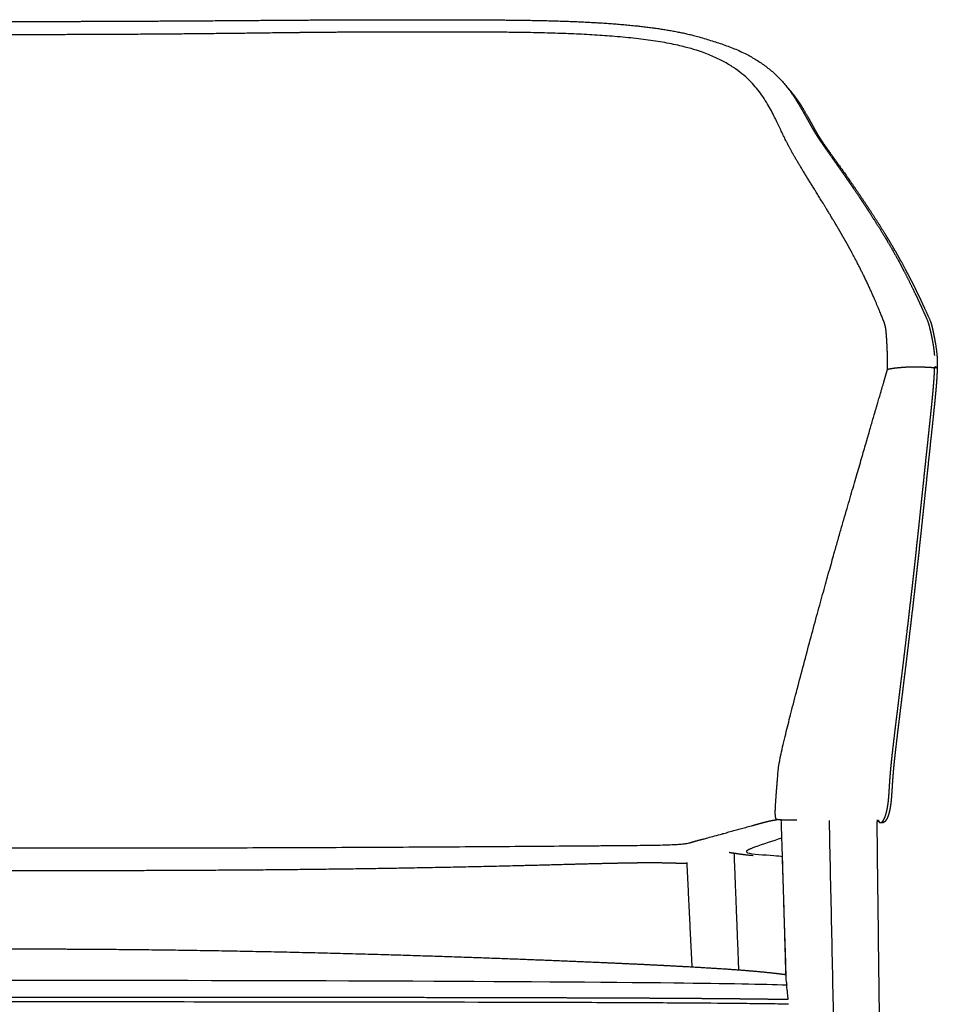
# Model space of a CAD drawing. Header units: millimetres. Extents: x -724 to 778, y 780 to 2678.
# Tile 8 of 8: x 491 to 778, y 2371 to 2678. Entities that reach past the tile are written whole.
import ezdxf

# ---------------------------------------------------------------- set-up
doc = ezdxf.new("R2010")
doc.units = ezdxf.units.MM
doc.header["$MEASUREMENT"] = 0
doc.layers.add('2DVýkres$viditelné$tečné', color=7, linetype='Continuous', true_color=0x000000)
doc.layers.add('2DVýkres$viditelné$čáry', color=7, linetype='Continuous', true_color=0x000000)

msp = doc.modelspace()

# ---------------------------------------------------------------- linework, layer by layer
at = {"layer": '2DVýkres$viditelné$tečné'}
for points, weights, knots in [([(762.28, 2569.2), (762.28, 2570.04), (762.28, 2570.88), (762.27, 2571.78), (762.25, 2572.74), (762.23, 2573.7), (762.2, 2574.66), (762.12, 2576.73), (762.02, 2578.56), (761.92, 2579.86), (761.72, 2582.47), (761.54, 2582.97), (760.99, 2584.4), (759.87, 2587.24), (757.2, 2593.77), (753.88, 2600.38), (747.26, 2613.62), (738.05, 2627.23), (733.05, 2635.92), (731.8, 2638.09), (730.81, 2639.96), (729.75, 2642.17), (728.69, 2644.38), (727.56, 2646.95), (725.84, 2650.13), (722.4, 2656.51), (716.61, 2665.39), (698.99, 2669.89), (681.36, 2674.39), (651.88, 2674.52), (626.6, 2674.54), (613.96, 2674.56), (602.37, 2674.54), (592.38, 2674.48), (582.4, 2674.42), (574.03, 2674.31), (566.23, 2674.21), (535.05, 2673.82), (513.06, 2673.72), (491.08, 2673.72), (469.09, 2673.72), (447.11, 2673.82), (415.92, 2674.21), (408.13, 2674.31), (399.75, 2674.42), (389.77, 2674.48), (379.79, 2674.54), (368.2, 2674.56), (355.55, 2674.54), (330.27, 2674.52), (300.8, 2674.39), (283.17, 2669.89), (265.54, 2665.39), (259.76, 2656.51), (256.32, 2650.13), (254.6, 2646.95), (253.46, 2644.38), (252.4, 2642.17), (251.34, 2639.96), (250.36, 2638.09), (249.11, 2635.92), (244.1, 2627.23), (234.9, 2613.62), (228.27, 2600.38), (224.96, 2593.77), (222.29, 2587.24), (221.17, 2584.4), (220.61, 2582.97), (220.44, 2582.47), (220.24, 2579.86), (220.14, 2578.56), (220.03, 2576.73), (219.96, 2574.65), (219.93, 2573.7), (219.9, 2572.74), (219.89, 2571.77), (219.88, 2570.88), (219.88, 2570.04), (219.87, 2569.2)], [1, 0.997773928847, 1.00265929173, 1.00508531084, 1.00504818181, 1.00504818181, 1.00508531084, 1.00009947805, 1.00009947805, 1.00009947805, 1.00009947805, 1.00009947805, 1.00009947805, 1.00009947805, 1.00009947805, 1.00009947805, 1.00009947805, 1.00009947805, 1.00009947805, 1.00009947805, 1.00009947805, 1.00009947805, 1.00009947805, 1.00009947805, 1.00009947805, 1.00009947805, 1.00009947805, 1.00009947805, 1.00009947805, 1.00009947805, 1.00009947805, 1.00009947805, 1.00009947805, 1.00009947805, 1.00009947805, 1.00009947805, 1.00009947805, 1.00009947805, 1.00009947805, 1.00009947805, 1.00009947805, 1.00009947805, 1.00009947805, 1.00009947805, 1.00009947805, 1.00009947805, 1.00009947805, 1.00009947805, 1.00009947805, 1.00009947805, 1.00009947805, 1.00009947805, 1.00009947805, 1.00009947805, 1.00009947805, 1.00009947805, 1.00009947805, 1.00009947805, 1.00009947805, 1.00009947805, 1.00009947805, 1.00009947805, 1.00009947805, 1.00009947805, 1.00009947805, 1.00009947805, 1.00009947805, 1.00009947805, 1.00009947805, 1.00009947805, 1.00009947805, 1.00009947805, 1.00511200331, 1.00507684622, 1.00507684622, 1.00511200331, 1.00267875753, 0.997775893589, 0.99999090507], [-1416.720918, -1416.720918, -1416.720918, -1416.720918, -1407.866412, -1407.866412, -1407.866412, -1404.985635, -1404.985635, -1404.985635, -1387.276623, -1387.276623, -1387.276623, -1351.8586, -1351.8586, -1351.8586, -1281.022554, -1281.022554, -1281.022554, -1139.350463, -1139.350463, -1139.350463, -1103.93244, -1103.93244, -1103.93244, -1068.514417, -1068.514417, -1068.514417, -997.678371, -997.678371, -997.678371, -926.842325, -926.842325, -926.842325, -891.424302, -891.424302, -891.424302, -856.006279, -856.006279, -856.006279, -714.334187, -714.334187, -714.334187, -572.662095, -572.662095, -572.662095, -537.244073, -537.244073, -537.244073, -501.82605, -501.82605, -501.82605, -430.990004, -430.990004, -430.990004, -360.153958, -360.153958, -360.153958, -324.735935, -324.735935, -324.735935, -289.317912, -289.317912, -289.317912, -147.64582, -147.64582, -147.64582, -76.809774, -76.809774, -76.809774, -41.391751, -41.391751, -41.391751, -23.68274, -23.68274, -23.68274, -20.801901, -20.801901, -20.801901, -11.947395, -11.947395, -11.947395, -11.947395]), ([(727.68, 2428.5), (727.51, 2428.62), (727.37, 2428.78), (727.29, 2429.17), (727.21, 2429.56), (727.18, 2430.18), (727.19, 2431.07), (727.21, 2432.9), (727.48, 2436.42), (728.02, 2442.95), (728.16, 2444.59), (728.32, 2446.41), (730.12, 2453.9), (731.93, 2461.39), (735.39, 2474.56), (738.45, 2485.9), (744.57, 2508.58), (749.09, 2523.95), (752.46, 2535.53), (755.84, 2547.11), (758.07, 2554.89), (759.53, 2559.85), (760.24, 2562.29), (760.81, 2564.24), (761.25, 2565.73), (761.68, 2567.23), (761.99, 2568.28), (762.28, 2569.2)], [1, 1.00449631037, 1.02046653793, 1.02749154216, 1.03451654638, 1.03259632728, 1.02173088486, 1, 1, 1, 1, 1, 1, 1, 1, 1, 1, 1, 1, 1, 1, 1.01084114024, 1.01626171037, 1.01701569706, 1.01310310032, 1.00919050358, 1.00061132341, 1], [-291.807836, -291.807836, -291.807836, -291.807836, -255.331857, -255.331857, -255.331857, -218.855877, -218.855877, -218.855877, -145.903918, -145.903918, -145.903918, -127.665928, -127.665928, -127.665928, -109.427939, -109.427939, -109.427939, -72.951959, -72.951959, -72.951959, -36.47598, -36.47598, -36.47598, -18.23799, -18.23799, -18.23799, 0, 0, 0, 0]), ([(759.84, 2427.56), (760.09, 2427.49), (760.38, 2427.58), (760.65, 2427.87), (760.91, 2428.14), (761.15, 2428.57), (761.36, 2429.06), (761.58, 2429.57), (761.77, 2430.15), (761.92, 2430.76), (762.08, 2431.39), (762.21, 2432.03), (762.32, 2432.67), (762.42, 2433.31), (762.5, 2433.96), (762.57, 2434.62), (762.63, 2435.26), (762.69, 2435.91), (762.73, 2436.56), (762.78, 2437.35), (762.83, 2438.12), (762.88, 2438.89), (762.91, 2439.51), (762.95, 2440.13), (763, 2440.75), (763.05, 2441.54), (763.11, 2442.33), (763.18, 2443.12), (763.27, 2444.18), (763.37, 2445.24), (763.48, 2446.31), (763.65, 2448.04), (763.85, 2449.76), (764.05, 2451.48), (764.34, 2453.95), (764.63, 2456.42), (764.93, 2458.88), (765.24, 2461.35), (765.54, 2463.81), (765.84, 2466.28), (766.14, 2468.74), (766.44, 2471.21), (766.75, 2473.67), (767.05, 2476.14), (767.35, 2478.6), (767.65, 2481.07), (767.94, 2483.52), (768.23, 2485.96), (768.52, 2488.41), (769.1, 2493.32), (769.67, 2498.23), (770.22, 2503.14), (770.77, 2508.06), (771.31, 2512.98), (771.84, 2517.9), (772.1, 2520.35), (772.36, 2522.81), (772.61, 2525.26), (772.87, 2527.71), (773.13, 2530.17), (773.39, 2532.62), (773.9, 2537.53), (774.42, 2542.43), (774.95, 2547.34), (775.21, 2549.79), (775.47, 2552.24), (775.73, 2554.7), (775.88, 2556.07), (776.02, 2557.44), (776.16, 2558.81), (776.28, 2560.05), (776.4, 2561.29), (776.51, 2562.53), (776.57, 2563.15), (776.62, 2563.76), (776.67, 2564.37), (776.72, 2564.99), (776.77, 2565.6), (776.81, 2566.21), (776.89, 2567.43), (776.95, 2568.64), (776.96, 2569.8)], [1, 1, 1, 1, 1, 1, 1, 1, 1, 1, 0.999337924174, 0.999337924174, 1, 0.999693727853, 0.999693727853, 1, 0.999908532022, 0.999908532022, 1, 1, 1, 1, 0.999993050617, 0.999993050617, 1, 0.999986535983, 0.999986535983, 1, 0.999975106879, 0.999975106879, 1, 1, 1, 1, 0.99999819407, 0.99999819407, 1, 0.99999991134, 0.99999991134, 1, 0.999999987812, 0.999999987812, 1, 0.999999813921, 0.999999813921, 1, 0.999999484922, 0.999999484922, 1, 0.999997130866, 0.999997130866, 1, 0.999997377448, 0.999997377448, 1, 0.999999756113, 0.999999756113, 1, 0.999999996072, 0.999999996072, 1, 0.999999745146, 0.999999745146, 1, 0.999999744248, 0.999999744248, 1, 0.999997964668, 0.999997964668, 1, 0.99999308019, 0.99999308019, 1, 0.999994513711, 0.999994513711, 1, 0.999979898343, 0.999979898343, 1, 1, 1, 1], [-146.011166, -146.011166, -146.011166, -146.011166, -144.106894, -144.106894, -144.106894, -142.358711, -142.358711, -142.358711, -140.566574, -140.566574, -140.566574, -138.617101, -138.617101, -138.617101, -136.651809, -136.651809, -136.651809, -134.705738, -134.705738, -134.705738, -132.349654, -132.349654, -132.349654, -130.49477, -130.49477, -130.49477, -128.117455, -128.117455, -128.117455, -124.91256, -124.91256, -124.91256, -119.693734, -119.693734, -119.693734, -112.244013, -112.244013, -112.244013, -104.791191, -104.791191, -104.791191, -97.340114, -97.340114, -97.340114, -89.890326, -89.890326, -89.890326, -82.49492, -82.49492, -82.49492, -67.670558, -67.670558, -67.670558, -52.827101, -52.827101, -52.827101, -45.41996, -45.41996, -45.41996, -38.021095, -38.021095, -38.021095, -23.222126, -23.222126, -23.222126, -15.81971, -15.81971, -15.81971, -11.681126, -11.681126, -11.681126, -7.944537, -7.944537, -7.944537, -6.097446, -6.097446, -6.097446, -4.252102, -4.252102, -4.252102, -0.531307, -0.531307, -0.531307, -0.531307]), ([(762.28, 2569.2), (762.86, 2569.35), (763.47, 2569.46), (764.06, 2569.54), (764.66, 2569.63), (765.26, 2569.69), (765.86, 2569.74), (767.09, 2569.85), (768.53, 2569.95), (769.77, 2569.97), (771.01, 2569.99), (772.05, 2569.94), (773.47, 2569.91), (774.18, 2569.9), (774.98, 2569.89), (775.66, 2569.83), (775.99, 2569.8), (776.27, 2569.76), (776.49, 2569.71), (776.71, 2569.67), (776.88, 2569.61), (776.95, 2569.43)], [1, 1.00322949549, 1.01158194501, 1.01518849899, 1.01488391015, 1.01488391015, 1.01518849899, 1.003378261, 1.003378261, 1.003378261, 1.003378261, 1.003378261, 1.003378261, 1.003378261, 1.003378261, 1.00808440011, 1.01043746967, 1.01060525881, 1.00858776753, 1.0065988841, 1.002486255, 1.00333838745], [0, 0, 0, 0, 2.985643, 2.985643, 2.985643, 4.792329, 4.792329, 4.792329, 10.763615, 10.763615, 10.763615, 16.734901, 16.734901, 16.734901, 19.720545, 19.720545, 19.720545, 21.213366, 21.213366, 21.213366, 22.68502, 22.68502, 22.68502, 22.68502]), ([(254.48, 2428.5), (254.61, 2428.47), (254.73, 2428.45), (254.86, 2428.43), (255.01, 2428.41), (255.15, 2428.38), (255.3, 2428.35), (255.63, 2428.3), (255.93, 2428.24), (256.17, 2428.2), (256.64, 2428.11), (256.84, 2428.08), (257.27, 2427.97), (258.14, 2427.75), (259.93, 2427.25), (262.11, 2426.65), (267.15, 2425.25), (272.21, 2423.87), (277.26, 2422.5), (278.5, 2422.17), (279.68, 2421.85), (280.35, 2421.66), (281.03, 2421.47), (281.19, 2421.41), (281.48, 2421.32), (282.05, 2421.13), (283.1, 2420.84), (287.25, 2420.67), (291.39, 2420.49), (298.63, 2420.44), (304.73, 2420.39), (307.77, 2420.37), (310.53, 2420.34), (317.9, 2420.29), (328.34, 2420.2), (338.77, 2420.13), (349.2, 2420.06), (396.95, 2419.74), (444.02, 2419.63), (491.08, 2419.63), (538.14, 2419.63), (585.2, 2419.74), (632.96, 2420.06), (643.39, 2420.13), (653.82, 2420.2), (664.25, 2420.29), (671.62, 2420.34), (674.38, 2420.37), (677.43, 2420.39), (683.52, 2420.44), (690.76, 2420.49), (694.91, 2420.67), (699.05, 2420.84), (700.1, 2421.13), (700.68, 2421.32), (700.96, 2421.41), (701.13, 2421.47), (701.8, 2421.66), (702.48, 2421.85), (703.66, 2422.17), (704.9, 2422.5), (709.95, 2423.87), (715, 2425.25), (720.05, 2426.65), (722.22, 2427.25), (724.02, 2427.75), (724.88, 2427.97), (725.32, 2428.08), (725.52, 2428.11), (725.99, 2428.2), (726.22, 2428.24), (726.53, 2428.3), (726.85, 2428.35), (727, 2428.38), (727.15, 2428.41), (727.29, 2428.43), (727.42, 2428.45), (727.55, 2428.47), (727.68, 2428.5)], [1, 0.999748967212, 0.999748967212, 1, 0.999992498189, 0.999992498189, 1, 0.995409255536, 0.995409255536, 0.995409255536, 0.995409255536, 0.995409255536, 0.995409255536, 0.995409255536, 0.995409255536, 0.995409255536, 0.995407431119, 0.995407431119, 0.995409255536, 0.995409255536, 0.995409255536, 0.995409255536, 0.995409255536, 0.995409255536, 0.995409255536, 0.995409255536, 0.995409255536, 0.995409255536, 0.995409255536, 0.995409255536, 0.995409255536, 0.995409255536, 0.995409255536, 0.995409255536, 0.995409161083, 0.995409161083, 0.995409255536, 0.995409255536, 0.995409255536, 0.995409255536, 0.995409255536, 0.995409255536, 0.995409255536, 0.995409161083, 0.995409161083, 0.995409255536, 0.995409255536, 0.995409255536, 0.995409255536, 0.995409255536, 0.995409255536, 0.995409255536, 0.995409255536, 0.995409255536, 0.995409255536, 0.995409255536, 0.995409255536, 0.995409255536, 0.995409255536, 0.995409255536, 0.995409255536, 0.995407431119, 0.995407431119, 0.995409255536, 0.995409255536, 0.995409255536, 0.995409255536, 0.995409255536, 0.995409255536, 0.995409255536, 0.995409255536, 0.995409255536, 1.00004535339, 1.00003445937, 1.00003445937, 1.00004535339, 0.999797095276, 0.999797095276, 1.00004535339], [0, 0, 0, 0, 0.389928, 0.389928, 0.389928, 0.835749, 0.835749, 0.835749, 18.54476, 18.54476, 18.54476, 53.962783, 53.962783, 53.962783, 124.798829, 124.798829, 124.798829, 140.507541, 140.507541, 140.507541, 175.925564, 175.925564, 175.925564, 211.343587, 211.343587, 211.343587, 282.179633, 282.179633, 282.179633, 353.015679, 353.015679, 353.015679, 388.433702, 388.433702, 388.433702, 419.727522, 419.727522, 419.727522, 561.399613, 561.399613, 561.399613, 703.071705, 703.071705, 703.071705, 734.365525, 734.365525, 734.365525, 769.783548, 769.783548, 769.783548, 840.619594, 840.619594, 840.619594, 911.45564, 911.45564, 911.45564, 946.873663, 946.873663, 946.873663, 982.291686, 982.291686, 982.291686, 998.000398, 998.000398, 998.000398, 1068.836444, 1068.836444, 1068.836444, 1104.254467, 1104.254467, 1104.254467, 1121.963478, 1121.963478, 1121.963478, 1122.409099, 1122.409099, 1122.409099, 1122.799729, 1122.799729, 1122.799729, 1122.799729]), ([(733.89, 2428.27), (733.19, 2428.27), (732.49, 2428.28), (731.79, 2428.29), (730.81, 2428.31), (729.99, 2428.33), (729.32, 2428.36), (728.65, 2428.4), (728.12, 2428.44), (727.68, 2428.5)], [1, 0.99999365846, 0.99999365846, 1, 1.00581833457, 1.00653566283, 1.00215198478, 0.997768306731, 0.988283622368, 0.988363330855], [0, 0, 0, 0, 2.097779, 2.097779, 2.097779, 7.23581, 7.23581, 7.23581, 12.37384, 12.37384, 12.37384, 12.37384]), ([(759.48, 2428.22), (759.41, 2428.22), (759.35, 2428.22), (759.28, 2428.22), (759.16, 2428.22), (759.03, 2428.22), (758.89, 2428.22)], [1.00397742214, 1.00450620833, 1.0050086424, 1.00543524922, 1.00619250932, 1.00671084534, 1.00699025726], [-38.979094, -38.979094, -38.979094, -38.979094, -38.535228, -38.535228, -38.535228, -37.747331, -37.747331, -37.747331, -37.747331])]:
    msp.add_rational_spline(points, weights, degree=3, knots=knots, dxfattribs=at)
for points in [[(743.99, 2428.24), (749.52, 2174), (755.04, 1919.77)], [(714.27, 2417.95), (714.98, 2399.75), (715.7, 2381.56)]]:
    msp.add_open_spline(points, degree=2, dxfattribs=at)
for points, knots in [([(718.23, 2418.7), (718.07, 2418.49), (718.13, 2418.3), (718.51, 2418.15), (719.68, 2417.67), (723.92, 2417.52), (726.74, 2417.29), (727.86, 2417.21), (728.75, 2417.11), (729.42, 2417)], [-1146.188915, -1146.188915, -1146.188915, -1146.188915, -1134.28718, -1134.28718, -1134.28718, -1097.697271, -1097.697271, -1097.697271, -1083.286143, -1083.286143, -1083.286143, -1083.286143]), ([(731.33, 2370.82), (729.1, 2370.86), (724.47, 2370.92), (714.29, 2371.04), (699.75, 2371.16), (679.09, 2371.27), (641.44, 2371.4), (578.12, 2371.5), (492.12, 2371.53), (415.63, 2371.5), (360.84, 2371.43), (328.62, 2371.36), (302.94, 2371.27), (282.18, 2371.16), (265.53, 2371.02), (255.35, 2370.89), (250.82, 2370.82)], [0, 0, 0, 0, 6.69209, 13.899085, 30.543086, 50.311112, 75.882059, 143.488101, 240.25663, 333.894223, 372.94616, 404.631725, 430.573293, 449.970182, 466.932028, 480.512971, 480.512971, 480.512971, 480.512971])]:
    msp.add_open_spline(points, degree=3, knots=knots, dxfattribs=at)
at = {"layer": '2DVýkres$viditelné$čáry'}
for points, weights, degree, knots in [([(205.25, 2573.47), (205.32, 2574.4), (205.43, 2575.33), (205.57, 2576.26), (205.72, 2577.28), (205.89, 2578.19), (206.21, 2579.77), (206.35, 2580.41), (206.5, 2581.09), (206.56, 2581.37), (206.68, 2581.87), (206.89, 2582.75), (207.14, 2583.65), (207.55, 2584.75), (207.88, 2585.46), (208.06, 2585.87), (208.71, 2587.31), (209.33, 2588.68), (210.58, 2591.38), (211.25, 2592.79), (213.34, 2597.11), (214.73, 2599.85), (216.11, 2602.42), (216.36, 2602.89), (216.62, 2603.37), (216.88, 2603.84), (217.55, 2605.05), (218.93, 2607.48), (221.96, 2612.57), (226.13, 2619.17), (230.68, 2625.92), (233.96, 2630.63), (236.25, 2633.9), (237.87, 2636.19), (239.05, 2637.87), (239.36, 2638.31), (240.92, 2640.54), (242.1, 2642.26), (243.27, 2644.27), (243.7, 2645), (244.1, 2645.74), (244.82, 2647.04), (245.17, 2647.67), (246.19, 2649.52), (246.89, 2650.74), (247.67, 2652.04), (247.81, 2652.28), (247.96, 2652.52), (248.32, 2653.1), (248.56, 2653.49), (249.27, 2654.59), (249.72, 2655.24), (250.19, 2655.9), (250.79, 2656.73), (252.03, 2658.33), (254.06, 2660.53), (256.25, 2662.55), (258.65, 2664.42), (261.25, 2666.13), (264.06, 2667.68), (266.53, 2668.84), (268.62, 2669.7), (269.7, 2670.1), (270.25, 2670.3), (270.5, 2670.4), (271, 2670.57), (272.08, 2670.95), (273.5, 2671.43), (275.27, 2671.99), (276.45, 2672.36), (277.04, 2672.53), (278.01, 2672.82), (278.99, 2673.09), (279.97, 2673.35), (280.88, 2673.59), (282.75, 2674.04), (285.69, 2674.66), (288.84, 2675.23), (293.46, 2675.94), (299.71, 2676.68), (307.86, 2677.35), (316.75, 2677.83), (326.85, 2678.16), (338.76, 2678.34), (347.48, 2678.37), (352.31, 2678.39), (363.32, 2678.41), (375.13, 2678.43), (386.59, 2678.39), (391.38, 2678.38), (396.09, 2678.35), (405.26, 2678.29), (409.41, 2678.26), (413.75, 2678.23), (425.85, 2678.14), (437.76, 2678.06), (456.13, 2677.96), (462.18, 2677.93), (476.1, 2677.89), (483.36, 2677.87), (491.08, 2677.87), (498.79, 2677.87), (506.05, 2677.89), (519.98, 2677.93), (526.02, 2677.96), (544.4, 2678.06), (556.3, 2678.14), (568.4, 2678.23), (572.75, 2678.26), (576.9, 2678.29), (586.07, 2678.35), (590.78, 2678.38), (595.56, 2678.39), (607.03, 2678.43), (618.84, 2678.41), (629.84, 2678.39), (634.67, 2678.37), (643.39, 2678.34), (655.3, 2678.16), (665.4, 2677.83), (674.29, 2677.35), (682.44, 2676.68), (688.69, 2675.94), (693.31, 2675.23), (696.46, 2674.66), (699.4, 2674.04), (701.27, 2673.59), (702.18, 2673.35), (703.17, 2673.09), (704.14, 2672.82), (705.12, 2672.53), (705.4, 2672.45), (705.98, 2672.27), (707.17, 2671.9), (708.65, 2671.43), (710.33, 2670.87), (711.41, 2670.49), (711.9, 2670.3), (712.46, 2670.1), (713.54, 2669.7), (715.63, 2668.84), (718.1, 2667.68), (720.9, 2666.13), (723.51, 2664.42), (725.9, 2662.55), (728.1, 2660.53), (730.12, 2658.33), (731.36, 2656.73), (731.96, 2655.9), (732.44, 2655.24), (732.88, 2654.59), (733.59, 2653.49), (733.84, 2653.1), (734.19, 2652.52), (734.34, 2652.28), (734.49, 2652.04), (735.26, 2650.74), (735.96, 2649.52), (736.99, 2647.67), (737.33, 2647.04), (738.05, 2645.74), (738.46, 2645), (738.89, 2644.27), (740.06, 2642.26), (741.23, 2640.54), (742.8, 2638.31), (743.1, 2637.87), (744.28, 2636.19), (745.9, 2633.9), (748.2, 2630.63), (751.47, 2625.92), (756.02, 2619.17), (760.94, 2611.4), (763.93, 2606.28), (765.27, 2603.84), (765.53, 2603.37), (765.79, 2602.89), (766.05, 2602.42), (767.43, 2599.85), (768.82, 2597.11), (770.91, 2592.79), (771.57, 2591.38), (772.82, 2588.68), (773.44, 2587.31), (774.09, 2585.87), (774.21, 2585.62), (774.39, 2585.21), (774.7, 2584.49), (775.01, 2583.65), (775.34, 2582.47), (775.54, 2581.59), (775.66, 2581.09), (775.81, 2580.41), (775.95, 2579.76), (776.26, 2578.18), (776.43, 2577.27), (776.59, 2576.24), (776.73, 2575.32), (776.83, 2574.39), (776.91, 2573.47)], [1, 0.999556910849, 0.999556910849, 1, 1, 1, 1, 1, 1, 1, 1, 1, 1, 1, 1, 1, 1, 1, 1, 1, 1, 1, 1, 0.999992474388, 0.999992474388, 1, 1, 1, 1, 1, 1, 1, 1, 1, 1, 1, 1, 1, 1, 1, 1, 1, 1, 1, 1, 1, 1, 1, 1, 1, 1, 1, 1, 1, 1, 1, 1, 1, 1, 1, 1, 1, 1, 1, 1, 1, 1, 1, 1, 1, 1, 0.999900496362, 0.999900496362, 1, 1, 1, 1, 1, 1, 1, 1, 1, 1, 1, 1, 1, 1, 1, 1, 1, 1, 1, 1, 1, 1, 1, 1, 1, 1, 1, 1, 1, 1, 1, 1, 1, 1, 1, 1, 1, 1, 1, 1, 1, 1, 1, 1, 1, 1, 1, 1, 1, 1, 1, 1, 1, 1, 1, 0.999900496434, 0.999900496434, 1, 1, 1, 1, 1, 1, 1, 1, 1, 1, 1, 1, 1, 1, 1, 1, 1, 1, 1, 1, 1, 1, 1, 1, 1, 1, 1, 1, 1, 1, 1, 1, 1, 1, 1, 1, 1, 1, 1, 1, 1, 1, 1, 1, 1, 0.999992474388, 0.999992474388, 1, 1, 1, 1, 1, 1, 1, 1, 1, 1, 1, 1, 1, 1, 1, 1, 1, 1, 1, 1, 0.999565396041, 0.999565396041, 1], 3, [0, 0, 0, 0, 2.803275, 2.803275, 2.803275, 10.478025, 10.478025, 17.354032, 17.354032, 17.354032, 18.220329, 18.907217, 20.062354, 21.037845, 22.403141, 22.403141, 22.403141, 39.304437, 39.304437, 57.711063, 57.711063, 95.588521, 95.588521, 95.588521, 97.205021, 97.205021, 97.205021, 101.368905, 105.564454, 114.993152, 124.79331, 129.964687, 132.207165, 136.789362, 138.37554, 138.37554, 138.37554, 168.57765, 168.57765, 168.57765, 182.482645, 182.482645, 193.030494, 193.030494, 210.324413, 210.324413, 210.324413, 215.006805, 215.006805, 221.490528, 221.490528, 230.743465, 230.743465, 230.743465, 233.820918, 236.805508, 239.717504, 242.756501, 245.903544, 249.058404, 252.378994, 254.073752, 255.839129, 255.839129, 255.839129, 256.636606, 257.425126, 259.265626, 261.15867, 262.984233, 262.984233, 262.984233, 266.02906, 266.02906, 266.02906, 268.848154, 271.812771, 275.03283, 278.448286, 285.838151, 293.90925, 302.972568, 312.552884, 324.222389, 338.710575, 338.710575, 338.710575, 374.677073, 374.677073, 374.677073, 389.268728, 389.268728, 402.289458, 402.289458, 402.289458, 438.627341, 438.627341, 456.986173, 456.986173, 479.811418, 479.811418, 479.811418, 502.636663, 502.636663, 520.995496, 520.995496, 557.333379, 557.333379, 557.333379, 570.354108, 570.354108, 584.945763, 584.945763, 584.945763, 620.912261, 620.912261, 620.912261, 635.400447, 647.069953, 656.650268, 665.713587, 673.784685, 681.17455, 684.590006, 687.810065, 690.774683, 693.593776, 693.593776, 693.593776, 696.638604, 696.638604, 696.638604, 697.530981, 698.464166, 700.35721, 702.19771, 703.783707, 703.783707, 703.783707, 705.549085, 707.243842, 710.564432, 713.719293, 716.866336, 719.905332, 722.817328, 725.801918, 728.879371, 728.879371, 728.879371, 738.132072, 738.132072, 744.615905, 744.615905, 749.298424, 749.298424, 749.298424, 766.592061, 766.592061, 777.139952, 777.139952, 791.045186, 791.045186, 791.045186, 821.247296, 821.247296, 821.247296, 822.833474, 827.415671, 829.658149, 834.829545, 844.629684, 854.058382, 862.417816, 862.417816, 862.417816, 864.034315, 864.034315, 864.034315, 901.911182, 901.911182, 920.318065, 920.318065, 937.219695, 937.219695, 937.219695, 938.040546, 938.584991, 939.560482, 940.715619, 942.268804, 942.268804, 942.268804, 949.147171, 949.147171, 956.824777, 956.824777, 956.824777, 959.615623, 959.615623, 959.615623, 959.615623]), ([(730.72, 2657.54), (732.85, 2655.25), (734.45, 2652.91), (735.86, 2650.58), (736.4, 2649.69), (736.93, 2648.79), (737.44, 2647.87), (737.95, 2646.97), (738.44, 2646.06), (738.94, 2645.16), (739.44, 2644.24), (739.94, 2643.33), (740.5, 2642.4), (741.16, 2641.32), (741.9, 2640.2), (742.7, 2639.07), (743.29, 2638.22), (743.91, 2637.37), (744.53, 2636.51), (745.23, 2635.54), (745.93, 2634.57), (746.63, 2633.59), (748.02, 2631.65), (749.4, 2629.7), (750.76, 2627.74), (753.51, 2623.79), (756.19, 2619.81), (758.78, 2615.76), (761.37, 2611.71), (763.88, 2607.59), (766.22, 2603.36), (767.39, 2601.25), (768.52, 2599.11), (769.61, 2596.96), (770.71, 2594.8), (771.77, 2592.62), (772.81, 2590.43), (773.07, 2589.89), (773.32, 2589.35), (773.57, 2588.8), (773.82, 2588.25), (774.08, 2587.7), (774.33, 2587.14), (774.55, 2586.68), (774.76, 2586.22), (774.98, 2585.76), (775.09, 2585.53), (775.2, 2585.3), (775.3, 2585.07), (775.44, 2584.74), (775.57, 2584.42), (775.69, 2584.08), (775.94, 2583.34), (776.15, 2582.51), (776.35, 2581.63), (776.46, 2581.16), (776.56, 2580.68), (776.65, 2580.21), (776.74, 2579.77), (776.83, 2579.34), (776.91, 2578.9), (777.08, 2578.04), (777.23, 2577.17), (777.37, 2576.3), (777.44, 2575.81), (777.51, 2575.32), (777.57, 2574.83), (777.64, 2574.3), (777.69, 2573.77), (777.73, 2573.25), (777.82, 2572.14), (777.85, 2570.91), (777.76, 2569.41)], [1, 1, 1, 1, 0.999900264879, 0.999900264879, 1, 1, 1, 1, 1, 1, 1, 1, 1, 1, 1, 1, 1, 0.99999751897, 0.99999751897, 1, 0.999987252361, 0.999987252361, 1, 1, 1, 1, 1, 1, 1, 0.999886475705, 0.999886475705, 1, 1, 1, 1, 0.999992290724, 0.999992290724, 1, 0.999999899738, 0.999999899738, 1, 0.999997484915, 0.999997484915, 1, 0.999934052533, 0.999934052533, 1, 0.999456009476, 0.999456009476, 1, 1, 1, 1, 0.999965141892, 0.999965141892, 1, 0.999986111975, 0.999986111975, 1, 0.999887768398, 0.999887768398, 1, 0.999926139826, 0.999926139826, 1, 0.999826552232, 0.999826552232, 1, 1, 1, 1], 3, [314.127232, 314.127232, 314.127232, 314.127232, 352.178657, 352.178657, 352.178657, 355.31694, 355.31694, 355.31694, 370.096482, 370.096482, 370.096482, 385.011665, 385.011665, 385.011665, 402.527687, 402.527687, 402.527687, 415.564791, 415.564791, 415.564791, 419.156042, 419.156042, 419.156042, 426.327458, 426.327458, 426.327458, 485.733558, 485.733558, 485.733558, 545.143619, 545.143619, 545.143619, 552.387028, 552.387028, 552.387028, 581.946806, 581.946806, 581.946806, 583.738542, 583.738542, 583.738542, 585.56589, 585.56589, 585.56589, 587.089548, 587.089548, 587.089548, 587.859339, 587.859339, 587.859339, 588.913631, 588.913631, 588.913631, 596.65587, 596.65587, 596.65587, 598.111967, 598.111967, 598.111967, 599.445065, 599.445065, 599.445065, 602.083951, 602.083951, 602.083951, 603.574077, 603.574077, 603.574077, 605.162349, 605.162349, 605.162349, 612.574887, 612.574887, 612.574887, 612.574887]), ([(777.76, 2569.39), (777.75, 2568.28), (777.69, 2567.12), (777.61, 2565.93), (777.57, 2565.32), (777.52, 2564.72), (777.47, 2564.12), (777.42, 2563.51), (777.37, 2562.9), (777.31, 2562.29), (777.2, 2561.06), (777.08, 2559.83), (776.96, 2558.59), (776.82, 2557.23), (776.68, 2555.86), (776.54, 2554.49), (776.28, 2552.04), (776.02, 2549.59), (775.75, 2547.14), (775.23, 2542.23), (774.71, 2537.33), (774.19, 2532.42), (773.93, 2529.97), (773.68, 2527.52), (773.42, 2525.06), (773.16, 2522.61), (772.9, 2520.16), (772.64, 2517.7), (772.12, 2512.78), (771.58, 2507.87), (771.03, 2502.96), (770.48, 2498.05), (769.91, 2493.14), (769.33, 2488.24), (769.04, 2485.79), (768.75, 2483.35), (768.45, 2480.9), (768.16, 2478.44), (767.86, 2475.97), (767.55, 2473.51), (767.25, 2471.04), (766.95, 2468.58), (766.65, 2466.11), (766.35, 2463.65), (766.04, 2461.19), (765.74, 2458.72), (765.44, 2456.26), (765.15, 2453.79), (764.86, 2451.33), (764.66, 2449.61), (764.46, 2447.89), (764.29, 2446.17), (764.18, 2445.11), (764.08, 2444.06), (763.99, 2443), (763.93, 2442.21), (763.87, 2441.42), (763.81, 2440.63), (763.77, 2440), (763.73, 2439.38), (763.69, 2438.76), (763.64, 2437.98), (763.59, 2437.2), (763.54, 2436.42), (763.5, 2435.78), (763.45, 2435.15), (763.39, 2434.52), (763.32, 2433.89), (763.24, 2433.26), (763.15, 2432.64), (763.05, 2432.03), (762.93, 2431.42), (762.78, 2430.82), (762.72, 2430.61), (762.66, 2430.39), (762.6, 2430.18), (762.5, 2429.85), (762.38, 2429.53), (762.25, 2429.21), (762.15, 2428.96), (762.03, 2428.74), (761.79, 2428.32), (761.65, 2428.13), (761.49, 2427.96), (761.29, 2427.75), (761.04, 2427.58), (760.76, 2427.5), (760.52, 2427.42), (760.26, 2427.41), (760.01, 2427.49)], [1, 1, 1, 1, 0.999980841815, 0.999980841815, 1, 0.999994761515, 0.999994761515, 1, 0.999993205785, 0.999993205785, 1, 0.999998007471, 0.999998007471, 1, 0.999999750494, 0.999999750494, 1, 0.999999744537, 0.999999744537, 1, 0.999999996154, 0.999999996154, 1, 0.999999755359, 0.999999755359, 1, 0.999997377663, 0.999997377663, 1, 0.999997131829, 0.999997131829, 1, 0.99999948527, 0.99999948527, 1, 0.999999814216, 0.999999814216, 1, 0.999999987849, 0.999999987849, 1, 0.9999999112, 0.9999999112, 1, 0.999998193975, 0.999998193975, 1, 1, 1, 1, 0.999975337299, 0.999975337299, 1, 0.999987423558, 0.999987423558, 1, 0.999993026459, 0.999993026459, 1, 1, 1, 1, 0.999914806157, 0.999914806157, 1, 0.999700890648, 0.999700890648, 1, 0.999333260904, 0.999333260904, 1, 0.99982901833, 0.99982901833, 1, 0.999047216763, 0.999047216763, 1, 1, 1, 1, 1, 1, 1, 1, 1, 0.972032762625, 0.972032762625, 1], 3, [0.030293, 0.030293, 0.030293, 0.030293, 3.772238, 3.772238, 3.772238, 5.58825, 5.58825, 5.58825, 7.418473, 7.418473, 7.418473, 11.132942, 11.132942, 11.132942, 15.259277, 15.259277, 15.259277, 22.655089, 22.655089, 22.655089, 37.452098, 37.452098, 37.452098, 44.850291, 44.850291, 44.850291, 52.253802, 52.253802, 52.253802, 67.087258, 67.087258, 67.087258, 81.901813, 81.901813, 81.901813, 89.292891, 89.292891, 89.292891, 96.739397, 96.739397, 96.739397, 104.187853, 104.187853, 104.187853, 111.637184, 111.637184, 111.637184, 119.08472, 119.08472, 119.08472, 124.291512, 124.291512, 124.291512, 127.473484, 127.473484, 127.473484, 129.853038, 129.853038, 129.853038, 131.721286, 131.721286, 131.721286, 134.081833, 134.081833, 134.081833, 135.99295, 135.99295, 135.99295, 137.887189, 137.887189, 137.887189, 139.739488, 139.739488, 139.739488, 140.405302, 140.405302, 140.405302, 141.43844, 141.43844, 141.43844, 142.402529, 142.402529, 143.393181, 143.393181, 143.393181, 144.679166, 144.679166, 144.679166, 145.446264, 145.446264, 145.446264, 145.446264]), ([(776.99, 2570.06), (777.04, 2570.06), (777.08, 2570.05), (777.71, 2569.96), (777.75, 2569.46)], [1, 0.998972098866, 1, 0.753254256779, 0.922246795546], 2, [0, 0, 0, 0.090736, 0.090736, 1.149381, 1.149381, 1.149381]), ([(717.52, 2417.49), (717.25, 2417.52), (716.98, 2417.56), (716.71, 2417.59), (716.6, 2417.61), (716.35, 2417.64), (715.82, 2417.72), (714.61, 2417.9), (713.53, 2418.07), (712.73, 2418.19)], [1, 0.999990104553, 0.999990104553, 1, 1, 1, 1, 1, 1, 1], 3, [0, 0, 0, 0, 0.809746, 0.809746, 0.809746, 1.164062, 1.564554, 2.404812, 4.841217, 4.841217, 4.841217, 4.841217]), ([(699.63, 2414.75), (699.34, 2414.75), (699.04, 2414.76), (698.74, 2414.76), (698.35, 2414.77), (696.63, 2414.82), (693.93, 2414.9), (690.52, 2414.96), (687.07, 2414.97), (684.6, 2414.94), (683.23, 2414.93), (682.56, 2414.92), (681.01, 2414.89), (677.29, 2414.82), (672.24, 2414.71), (661.49, 2414.44), (652.9, 2414.2), (646.33, 2414.04), (620.01, 2413.38), (593.69, 2412.97), (541.22, 2412.53), (516.47, 2412.49), (491.08, 2412.49), (465.68, 2412.49), (440.93, 2412.53), (388.47, 2412.97), (362.15, 2413.38), (335.83, 2414.04), (333.85, 2414.09), (327.27, 2414.26), (318.69, 2414.49), (309.91, 2414.71), (304.19, 2414.84), (300.47, 2414.9), (298.92, 2414.93), (298.25, 2414.93), (296.88, 2414.95), (294.41, 2414.96), (291.63, 2414.96), (287.83, 2414.9), (285.13, 2414.8), (283.41, 2414.76), (283.12, 2414.76), (282.82, 2414.75), (282.52, 2414.75)], [1, 0.999998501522, 0.999998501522, 1, 1, 1, 1, 1, 1, 1, 1, 1, 1, 1, 1, 1, 1, 1, 1, 1, 1, 1, 1, 1, 1, 1, 1, 1, 1, 1, 1, 1, 1, 1, 1, 1, 1, 1, 1, 1, 1, 1, 0.999998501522, 0.999998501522, 1], 3, [0, 0, 0, 0, 0.890038, 0.890038, 0.890038, 2.077582, 6.044818, 8.985103, 12.308199, 16.400328, 16.400328, 16.400328, 18.424518, 21.056267, 27.553783, 33.579998, 53.319209, 53.319209, 53.319209, 135.272377, 135.272377, 210.933495, 210.933495, 210.933495, 286.594613, 286.594613, 368.547781, 368.547781, 368.547781, 374.484476, 388.287105, 394.313224, 400.810723, 405.466662, 405.466662, 405.466662, 407.491317, 409.558791, 412.881887, 415.822172, 420.976952, 420.976952, 420.976952, 421.86699, 421.86699, 421.86699, 421.86699]), ([(251.57, 2380.08), (252.63, 2380.22), (254.85, 2380.5), (258.36, 2380.87), (262.27, 2381.23), (266.68, 2381.58), (271.74, 2381.93), (279.66, 2382.43), (285.92, 2382.76), (290.25, 2382.98), (295.23, 2383.24), (300.21, 2383.47), (305.19, 2383.7), (309.02, 2383.87), (316.9, 2384.21), (332.93, 2384.86), (353.01, 2385.6), (377.28, 2386.37), (408.59, 2387.2), (439.55, 2387.77), (469.35, 2388.05), (483.98, 2388.1), (491.08, 2388.1), (498.18, 2388.1), (512.8, 2388.05), (542.61, 2387.77), (573.56, 2387.2), (604.87, 2386.37), (629.15, 2385.6), (649.22, 2384.86), (665.25, 2384.21), (673.14, 2383.87), (676.97, 2383.7), (681.95, 2383.47), (686.93, 2383.24), (691.91, 2382.98), (694.26, 2382.86), (698.59, 2382.64), (704.85, 2382.28), (710.42, 2381.93), (715.48, 2381.58), (719.89, 2381.23), (723.8, 2380.87), (727.3, 2380.5), (729.52, 2380.22), (730.58, 2380.08)], [1, 1, 1, 1, 1, 1, 1, 1, 1, 1, 0.99999742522, 0.99999742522, 1, 1, 1, 1, 1, 1, 1, 1, 1, 1, 1, 1, 1, 1, 1, 1, 1, 1, 1, 1, 1, 0.999997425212, 0.999997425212, 1, 1, 1, 1, 1, 1, 1, 1, 1, 1, 1], 3, [0, 0, 0, 0, 3.206052, 6.708648, 10.571755, 14.986282, 19.988362, 25.78775, 38.791031, 38.791031, 38.791031, 53.750269, 53.750269, 53.750269, 65.244466, 77.435578, 101.876584, 125.511431, 150.30022, 195.82832, 218.402328, 239.706391, 239.706391, 239.706391, 261.010453, 283.584462, 329.112561, 353.901351, 377.536198, 401.977203, 414.168315, 425.662513, 425.662513, 425.662513, 440.621751, 440.621751, 440.621751, 447.697866, 453.625032, 459.42442, 464.4265, 468.841026, 472.704133, 476.206729, 479.412781, 479.412781, 479.412781, 479.412781]), ([(250.94, 2372.35), (250.96, 2372.35), (250.97, 2372.35), (250.98, 2372.35), (252.8, 2372.38), (254.62, 2372.41), (256.44, 2372.43), (258.79, 2372.47), (261.14, 2372.49), (263.5, 2372.52), (269.45, 2372.58), (275.4, 2372.64), (281.35, 2372.68), (289.44, 2372.73), (297.52, 2372.77), (305.6, 2372.81), (315.65, 2372.85), (325.69, 2372.88), (335.74, 2372.9), (347.35, 2372.93), (358.97, 2372.96), (370.58, 2372.97), (383.37, 2372.99), (396.16, 2373.01), (408.95, 2373.02), (436.32, 2373.04), (463.7, 2373.05), (491.08, 2373.05), (518.45, 2373.05), (545.83, 2373.04), (573.21, 2373.02), (597.61, 2373), (622.01, 2372.97), (646.42, 2372.9), (656.46, 2372.88), (666.51, 2372.85), (676.55, 2372.81), (680.82, 2372.79), (685.08, 2372.77), (689.35, 2372.75), (693.16, 2372.73), (696.98, 2372.7), (700.8, 2372.68), (704.06, 2372.65), (707.32, 2372.63), (710.59, 2372.6), (713.28, 2372.58), (715.97, 2372.55), (718.66, 2372.52), (721.01, 2372.49), (723.36, 2372.47), (725.71, 2372.43), (727.53, 2372.41), (729.35, 2372.38), (731.17, 2372.35), (731.18, 2372.35), (731.2, 2372.35), (731.21, 2372.35)], [1, 1, 1, 1, 0.999999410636, 0.999999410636, 1, 0.999999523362, 0.999999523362, 1, 0.999998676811, 0.999998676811, 1, 0.999999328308, 0.999999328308, 1, 0.999999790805, 0.999999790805, 1, 0.999999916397, 0.999999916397, 1, 0.999999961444, 0.999999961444, 1, 0.99999993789, 0.99999993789, 1, 0.999999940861, 0.999999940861, 1, 1, 1, 1, 0.999999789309, 0.999999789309, 1, 0.999999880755, 0.999999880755, 1, 0.999999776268, 0.999999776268, 1, 0.999999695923, 0.999999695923, 1, 0.999999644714, 0.999999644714, 1, 0.999999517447, 0.999999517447, 1, 0.999999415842, 0.999999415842, 1, 1, 1, 1], 3, [16.821755, 16.821755, 16.821755, 16.821755, 16.862511, 16.862511, 16.862511, 22.322351, 22.322351, 22.322351, 29.377005, 29.377005, 29.377005, 47.235157, 47.235157, 47.235157, 71.485545, 71.485545, 71.485545, 101.619992, 101.619992, 101.619992, 136.461279, 136.461279, 136.461279, 174.831023, 174.831023, 174.831023, 256.959303, 256.959303, 256.959303, 339.087455, 339.087455, 339.087455, 412.29821, 412.29821, 412.29821, 442.432897, 442.432897, 442.432897, 455.229503, 455.229503, 455.229503, 466.683469, 466.683469, 466.683469, 476.470111, 476.470111, 476.470111, 484.54156, 484.54156, 484.54156, 491.596096, 491.596096, 491.596096, 497.055532, 497.055532, 497.055532, 497.097127, 497.097127, 497.097127, 497.097127])]:
    msp.add_rational_spline(points, weights, degree=degree, knots=knots, dxfattribs=at)
for points, weights in [([(776.96, 2569.8), (777.7, 2569.79), (777.75, 2569.45)], [1, 0.723117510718, 0.969728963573]), ([(777.75, 2569.45), (777.75, 2569.45), (777.75, 2569.45)], [0.924019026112, 0.924967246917, 0.925928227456]), ([(759.52, 2427.97), (759.21, 2427.93), (758.9, 2427.89)], [1, 0.999839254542, 1]), ([(759.48, 2428.22), (759.48, 2427.77), (759.84, 2427.56)], [0.865849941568, 0.811117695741, 1]), ([(760.01, 2427.49), (759.92, 2427.51), (759.84, 2427.56)], [1, 0.991708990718, 1])]:
    msp.add_rational_spline(points, weights, degree=2, dxfattribs=at)
for points, degree in [([(730.65, 2377.73), (729.86, 2403.06), (729.07, 2428.38)], 2), ([(758.9, 2427.92), (761.98, 2173.79), (765.06, 1919.66)], 2), ([(718.22, 2418.69), (718.22, 2418.69), (718.22, 2418.7), (718.23, 2418.7)], 3), ([(701.21, 2382.49), (700.41, 2398.78), (699.62, 2415.08)], 2), ([(729.46, 2415.96), (729.43, 2415.95), (729.4, 2415.95), (729.37, 2415.94)], 3), ([(729.37, 2415.96), (729.9, 2398.03), (730.42, 2380.1)], 2)]:
    msp.add_open_spline(points, degree=degree, dxfattribs=at)
for points, knots in [([(729.17, 2422.73), (726.33, 2421.77), (723.49, 2420.81), (720.65, 2419.85), (720.36, 2419.73), (720.06, 2419.61), (719.62, 2419.42), (719.48, 2419.36), (719.25, 2419.26), (719.13, 2419.2), (719.02, 2419.15), (718.98, 2419.13), (718.89, 2419.08), (718.72, 2419), (718.53, 2418.9), (718.37, 2418.8), (718.27, 2418.73), (718.23, 2418.7), (718.21, 2418.68)], [24.967294, 24.967294, 24.967294, 24.967294, 25.444839, 25.444839, 25.444839, 33.48252, 33.48252, 37.991495, 37.991495, 42.716332, 42.716332, 42.716332, 42.877064, 43.018879, 43.284016, 43.498212, 43.586865, 43.655332, 43.655332, 43.655332, 43.655332]), ([(720.28, 2417.19), (720.27, 2417.2), (720.25, 2417.2), (720.23, 2417.2), (719.94, 2417.23), (719.44, 2417.27), (718.55, 2417.36), (717.93, 2417.43), (717.52, 2417.49)], [0, 0, 0, 0, 0.012992, 0.03565, 0.073057, 0.90265, 1.534547, 2.778535, 2.778535, 2.778535, 2.778535]), ([(730.74, 2376.72), (723.43, 2377.01), (712.3, 2377.22), (695.52, 2377.41), (652.34, 2377.89), (571.71, 2378.23), (491.08, 2378.23), (410.45, 2378.23), (329.82, 2377.89), (286.64, 2377.41), (269.85, 2377.22), (258.73, 2377.01), (251.41, 2376.72)], [-1.694333, -1.694333, -1.694333, -1.694333, -1.5, -1.5, -1.5, -1, -1, -1, -0.5, -0.5, -0.5, -0.305667, -0.305667, -0.305667, -0.305667]), ([(730.65, 2377.73), (730.66, 2377.6), (730.67, 2377.47), (730.7, 2377.13), (730.72, 2376.93), (730.74, 2376.72)], [23.732172, 23.732172, 23.732172, 23.732172, 24.950481, 24.950481, 26.608731, 26.608731, 26.608731, 26.608731]), ([(731.21, 2372.35), (731.2, 2372.5), (731.17, 2372.8), (731.12, 2373.39), (731.04, 2374.1), (730.93, 2375.09), (730.83, 2375.95), (730.76, 2376.56), (730.74, 2376.72)], [0, 0, 0, 0, 0.428925, 0.907005, 1.796075, 2.561674, 3.907962, 4.388627, 4.388627, 4.388627, 4.388627])]:
    msp.add_open_spline(points, degree=3, knots=knots, dxfattribs=at)

doc.saveas('drawing.dxf')
